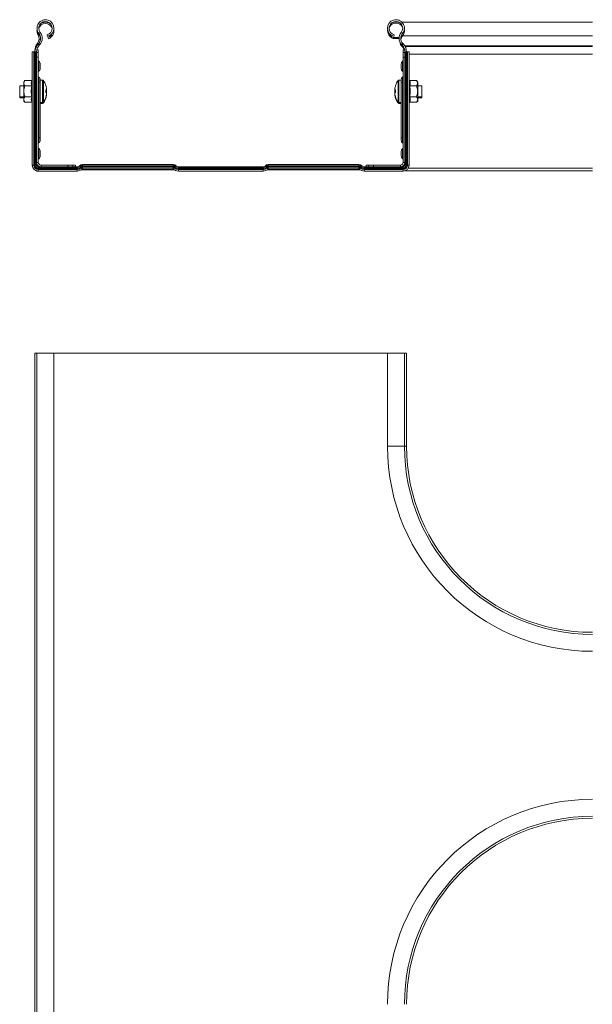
# Model space of a CAD drawing. Header units: millimetres. Extents: x 275 to 1984, y -1402 to 613.
# Tile 15 of 34: x 1326 to 1634, y -1052 to -523. Entities that reach past the tile are written whole.
import ezdxf

# ---------------------------------------------------------------- set-up
doc = ezdxf.new("R2010")
doc.units = ezdxf.units.MM
doc.linetypes.add('K5LT32768', pattern=[0])
doc.linetypes.add('K5LT32769', pattern=[0])

msp = doc.modelspace()

# ---------------------------------------------------------------- linework, layer by layer
at = {"color": 7, "linetype": 'K5LT32768', "lineweight": 15}
for p, q in [((1529.81, -524.35), (1528.21, -524.35)), ((1633.89, -524.35), (1531.37, -524.35)), ((1335.61, -531.3), (1336.21, -530.95)), ((1335.96, -530.41), (1336.21, -530.95)), ((1336.06, -530.54), (1336.75, -529.96)), ((1340.74, -532.03), (1340.51, -531.16)), ((1341.14, -533.32), (1340.9, -532.66)), ((1526.63, -533.17), (1526.82, -532.65)), ((1526.63, -533.17), (1529.89, -533.17)), ((1526.82, -532.65), (1529.91, -532.65)), ((1527.03, -532.03), (1527.27, -531.16)), ((1530.98, -531.87), (1531.29, -531.46)), ((1531.71, -530.54), (1531.02, -529.96)), ((1531.71, -531.81), (1531.29, -531.46)), ((1531.71, -531.81), (1633.89, -531.81)), ((1333.89, -539.61), (1333.89, -540.34)), ((1334.89, -539.31), (1335.69, -539.31)), ((1335.35, -535.65), (1335.05, -536.05)), ((1335.88, -535.85), (1335.54, -536.21)), ((1335.54, -536.21), (1336.19, -536.83)), ((1335.69, -540.73), (1335.69, -539.31)), ((1335.88, -535.85), (1336.53, -536.47)), ((1336.53, -536.47), (1336.19, -536.83)), ((1531.89, -535.85), (1531.24, -536.47)), ((1531.58, -536.83), (1531.24, -536.47)), ((1531.84, -537.86), (1531.49, -537.49)), ((1532.24, -536.21), (1531.58, -536.83)), ((1532.24, -536.21), (1531.89, -535.85)), ((1532.88, -539.31), (1532.09, -539.31)), ((1532.09, -539.31), (1532.09, -540.73)), ((1333.39, -540.34), (1332.49, -540.34)), ((1332.49, -540.34), (1332.49, -601.28)), ((1333.39, -540.34), (1333.39, -601.28)), ((1333.68, -540.34), (1333.39, -540.34)), ((1333.68, -540.34), (1333.68, -601.28)), ((1334.2, -540.34), (1333.68, -540.34)), ((1334.2, -540.34), (1334.2, -601.28)), ((1334.79, -540.34), (1334.2, -540.34)), ((1334.79, -540.34), (1334.79, -601.28)), ((1334.79, -540.73), (1335.69, -540.73)), ((1334.79, -543.31), (1335.69, -543.31)), ((1335.69, -543.31), (1335.69, -540.73)), ((1335.69, -543.31), (1335.69, -599.78)), ((1532.09, -540.73), (1532.09, -543.31)), ((1532.99, -540.73), (1532.09, -540.73)), ((1532.99, -543.31), (1532.09, -543.31)), ((1532.09, -599.78), (1532.09, -543.31)), ((1532.99, -601.28), (1532.99, -540.34)), ((1532.99, -540.34), (1533.57, -540.34)), ((1533.57, -601.28), (1533.57, -540.34)), ((1533.57, -540.34), (1534.09, -540.34)), ((1534.09, -601.28), (1534.09, -540.34)), ((1534.09, -540.34), (1534.39, -540.34)), ((1534.39, -601.28), (1534.39, -540.34)), ((1534.39, -540.34), (1535.29, -540.34)), ((1535.29, -601.28), (1535.29, -540.34)), ((1336.02, -550.81), (1336.02, -545.41)), ((1336.69, -546.81), (1336.69, -549.41)), ((1531.09, -549.41), (1531.09, -546.81)), ((1531.75, -545.41), (1531.75, -550.81)), ((1336.69, -555.31), (1336.69, -556.61)), ((1338.01, -555.6), (1336.69, -555.6)), ((1531.09, -555.6), (1529.76, -555.6)), ((1531.09, -556.61), (1531.09, -555.31)), ((1327.89, -558.6), (1325.69, -558.6)), ((1325.69, -558.6), (1325.69, -564.6)), ((1328.49, -555.83), (1327.89, -556.6)), ((1327.89, -556.6), (1327.89, -557.27)), ((1327.89, -557.27), (1327.89, -561.6)), ((1332.17, -555.83), (1328.49, -555.83)), ((1332.17, -558.71), (1328.49, -558.71)), ((1335.69, -556.61), (1336.02, -556.61)), ((1336.02, -586.61), (1336.02, -556.61)), ((1336.02, -556.61), (1336.69, -556.61)), ((1336.69, -556.61), (1336.69, -586.61)), ((1340.17, -560.93), (1339.77, -560.92)), ((1339.79, -560.86), (1340.17, -560.86)), ((1340.17, -560.25), (1340.17, -560.86)), ((1340.17, -560.93), (1340.17, -560.86)), ((1527.6, -560.86), (1527.6, -560.25)), ((1527.6, -560.86), (1527.6, -560.93)), ((1527.6, -560.86), (1527.98, -560.86)), ((1528, -560.92), (1527.6, -560.93)), ((1531.09, -556.61), (1531.75, -556.61)), ((1531.09, -586.61), (1531.09, -556.61)), ((1531.75, -556.61), (1531.75, -586.61)), ((1532.09, -556.61), (1531.75, -556.61)), ((1535.6, -555.83), (1539.29, -555.83)), ((1535.6, -558.71), (1539.29, -558.71)), ((1539.89, -556.6), (1539.29, -555.83)), ((1539.89, -556.6), (1539.89, -557.27)), ((1539.89, -561.6), (1539.89, -557.27)), ((1542.09, -558.6), (1539.89, -558.6)), ((1542.09, -564.6), (1542.09, -558.6)), ((1325.69, -564.6), (1327.89, -564.6)), ((1325.69, -564.6), (1325.69, -565.07)), ((1325.69, -565.07), (1327.89, -565.07)), ((1327.89, -565.93), (1327.89, -561.6)), ((1327.89, -565.93), (1327.89, -566.6)), ((1332.17, -564.49), (1328.49, -564.49)), ((1340.17, -561.81), (1340.17, -561.45)), ((1340.17, -561.81), (1340.17, -562.28)), ((1340.17, -562.28), (1340.17, -562.92)), ((1340.17, -562.96), (1340.17, -562.92)), ((1340.17, -563.56), (1340.17, -563.59)), ((1527.6, -561.45), (1527.6, -561.81)), ((1527.6, -562.28), (1527.6, -561.81)), ((1527.6, -562.92), (1527.6, -562.28)), ((1527.6, -562.92), (1527.6, -562.96)), ((1527.6, -563.59), (1527.6, -563.56)), ((1535.6, -564.49), (1539.29, -564.49)), ((1539.89, -565.93), (1539.89, -561.6)), ((1539.89, -564.6), (1542.09, -564.6)), ((1539.89, -565.07), (1542.09, -565.07)), ((1539.89, -566.6), (1539.89, -565.93)), ((1542.09, -565.07), (1542.09, -564.6)), ((1327.89, -566.6), (1328.49, -567.37)), ((1327.89, -566.6), (1327.89, -567.07)), ((1327.89, -567.07), (1327.92, -567.08)), ((1327.89, -567.07), (1327.89, -567.07)), ((1332.17, -567.37), (1328.49, -567.37)), ((1332.27, -567.39), (1332.49, -567.97)), ((1336.69, -567.6), (1338.01, -567.6)), ((1336.69, -568.07), (1338.01, -568.07)), ((1529.76, -567.6), (1531.09, -567.6)), ((1529.76, -568.07), (1531.09, -568.07)), ((1535.29, -567.97), (1535.5, -567.39)), ((1535.6, -567.37), (1539.29, -567.37)), ((1539.29, -567.37), (1539.89, -566.6)), ((1539.89, -567.07), (1539.58, -566.99)), ((1539.89, -567.07), (1539.89, -566.6)), ((1335.69, -586.61), (1336.02, -586.61)), ((1336.69, -586.61), (1336.02, -586.61)), ((1336.69, -586.61), (1336.69, -587.91)), ((1531.09, -587.91), (1531.09, -586.61)), ((1531.75, -586.61), (1531.09, -586.61)), ((1531.75, -586.61), (1532.09, -586.61)), ((1336.02, -597.81), (1336.02, -592.41)), ((1531.75, -592.41), (1531.75, -597.81)), ((1336.69, -593.81), (1336.69, -596.41)), ((1531.09, -596.41), (1531.09, -593.81)), ((1333.39, -601.28), (1332.49, -601.28)), ((1333.68, -601.28), (1333.39, -601.28)), ((1334.2, -601.28), (1333.68, -601.28)), ((1334.79, -601.28), (1334.2, -601.28)), ((1334.79, -599.78), (1335.69, -599.78)), ((1335.69, -602.18), (1335.69, -602.77)), ((1335.69, -602.18), (1356.69, -602.18)), ((1335.69, -602.77), (1335.69, -603.29)), ((1335.69, -602.77), (1356.69, -602.77)), ((1335.69, -603.29), (1335.69, -603.58)), ((1335.69, -603.29), (1356.69, -603.29)), ((1337.19, -602.18), (1337.19, -601.28)), ((1337.19, -601.28), (1351.65, -601.28)), ((1351.65, -602.18), (1351.65, -601.28)), ((1354.24, -601.28), (1351.65, -601.28)), ((1354.24, -602.18), (1354.24, -601.28)), ((1355.65, -601.28), (1354.24, -601.28)), ((1355.65, -602.18), (1355.65, -601.28)), ((1356.69, -602.18), (1356.69, -602.77)), ((1356.69, -602.77), (1356.69, -603.29)), ((1356.69, -603.29), (1356.69, -603.58)), ((1357.75, -601.74), (1357.81, -601.68)), ((1358.17, -602.16), (1358.23, -602.1)), ((1358.17, -602.16), (1358.53, -602.52)), ((1358.23, -602.1), (1358.59, -602.47)), ((1358.53, -602.52), (1358.59, -602.47)), ((1358.74, -602.73), (1358.8, -602.67)), ((1358.74, -602.73), (1359.38, -603.37)), ((1358.8, -602.67), (1359.44, -603.31)), ((1359.38, -603.37), (1359.44, -603.31)), ((1359.51, -600.98), (1359.51, -601.57)), ((1359.51, -600.98), (1408.26, -600.98)), ((1359.51, -601.57), (1359.51, -602.09)), ((1359.51, -601.57), (1408.26, -601.57)), ((1359.51, -602.09), (1359.51, -602.38)), ((1359.51, -602.09), (1408.26, -602.09)), ((1359.51, -602.38), (1359.51, -603.28)), ((1359.51, -602.38), (1408.26, -602.38)), ((1359.51, -603.28), (1408.26, -603.28)), ((1408.26, -600.98), (1408.26, -601.57)), ((1408.26, -601.57), (1408.26, -602.09)), ((1408.26, -602.09), (1408.26, -602.38)), ((1408.26, -602.38), (1408.26, -603.28)), ((1408.97, -602.67), (1408.34, -603.31)), ((1408.34, -603.31), (1408.39, -603.37)), ((1409.03, -602.73), (1408.39, -603.37)), ((1408.97, -602.67), (1409.03, -602.73)), ((1409.55, -602.1), (1409.18, -602.47)), ((1409.18, -602.47), (1409.24, -602.52)), ((1409.6, -602.16), (1409.24, -602.52)), ((1409.55, -602.1), (1409.6, -602.16)), ((1409.96, -601.68), (1410.02, -601.74)), ((1411.08, -602.18), (1411.08, -602.77)), ((1411.08, -602.18), (1456.69, -602.18)), ((1411.08, -602.77), (1411.08, -603.29)), ((1411.08, -602.77), (1456.69, -602.77)), ((1411.08, -603.29), (1411.08, -603.58)), ((1411.08, -603.29), (1456.69, -603.29)), ((1456.69, -602.18), (1456.69, -602.77)), ((1456.69, -602.77), (1456.69, -603.29)), ((1456.69, -603.29), (1456.69, -603.58)), ((1457.75, -601.74), (1457.81, -601.68)), ((1458.17, -602.16), (1458.23, -602.1)), ((1458.17, -602.16), (1458.53, -602.52)), ((1458.23, -602.1), (1458.59, -602.47)), ((1458.53, -602.52), (1458.59, -602.47)), ((1458.74, -602.73), (1458.8, -602.67)), ((1458.74, -602.73), (1459.38, -603.37)), ((1458.8, -602.67), (1459.44, -603.31)), ((1459.38, -603.37), (1459.44, -603.31)), ((1459.51, -600.98), (1459.51, -601.57)), ((1459.51, -600.98), (1508.26, -600.98)), ((1459.51, -601.57), (1459.51, -602.09)), ((1459.51, -601.57), (1508.26, -601.57)), ((1459.51, -602.09), (1459.51, -602.38)), ((1459.51, -602.09), (1508.26, -602.09)), ((1459.51, -602.38), (1459.51, -603.28)), ((1459.51, -602.38), (1508.26, -602.38)), ((1459.51, -603.28), (1508.26, -603.28)), ((1508.26, -600.98), (1508.26, -601.57)), ((1508.26, -601.57), (1508.26, -602.09)), ((1508.26, -602.09), (1508.26, -602.38)), ((1508.26, -602.38), (1508.26, -603.28)), ((1508.97, -602.67), (1508.34, -603.31)), ((1508.34, -603.31), (1508.39, -603.37)), ((1509.03, -602.73), (1508.39, -603.37)), ((1508.97, -602.67), (1509.03, -602.73)), ((1509.55, -602.1), (1509.18, -602.47)), ((1509.18, -602.47), (1509.24, -602.52)), ((1509.6, -602.16), (1509.24, -602.52)), ((1509.55, -602.1), (1509.6, -602.16)), ((1509.96, -601.68), (1510.02, -601.74)), ((1511.08, -602.18), (1511.08, -602.77)), ((1511.08, -602.18), (1532.09, -602.18)), ((1511.08, -602.77), (1511.08, -603.29)), ((1511.08, -602.77), (1532.09, -602.77)), ((1511.08, -603.29), (1511.08, -603.58)), ((1511.08, -603.29), (1532.09, -603.29)), ((1512.12, -602.18), (1512.12, -601.28)), ((1513.53, -601.28), (1512.12, -601.28)), ((1513.53, -602.18), (1513.53, -601.28)), ((1516.12, -601.28), (1513.53, -601.28)), ((1516.12, -602.18), (1516.12, -601.28)), ((1516.12, -601.28), (1530.59, -601.28)), ((1530.59, -601.28), (1530.59, -602.18)), ((1532.09, -599.78), (1532.99, -599.78)), ((1532.09, -602.18), (1532.09, -602.77)), ((1532.09, -602.77), (1532.09, -603.29)), ((1532.09, -603.29), (1532.09, -603.58)), ((1532.99, -601.28), (1533.57, -601.28)), ((1533.57, -601.28), (1534.09, -601.28)), ((1534.09, -601.28), (1534.39, -601.28)), ((1534.39, -601.28), (1535.29, -601.28)), ((1335.39, -604.5), (1347.89, -604.5)), ((1335.69, -603.58), (1335.69, -604.48)), ((1335.69, -603.58), (1356.69, -603.58)), ((1335.69, -604.48), (1356.69, -604.48)), ((1347.89, -604.48), (1347.89, -604.5)), ((1356.69, -603.58), (1356.69, -604.48)), ((1358.86, -603.8), (1408.91, -603.8)), ((1411.08, -603.58), (1411.08, -604.48)), ((1411.08, -603.58), (1456.69, -603.58)), ((1411.08, -604.48), (1456.69, -604.48)), ((1456.69, -603.58), (1456.69, -604.48)), ((1458.86, -603.8), (1508.91, -603.8)), ((1511.08, -603.58), (1511.08, -604.48)), ((1511.08, -603.58), (1532.09, -603.58)), ((1511.08, -604.48), (1532.09, -604.48)), ((1532.09, -603.58), (1532.09, -604.48)), ((1532.99, -604.35), (1633.89, -604.35)), ((1333.89, -1102.43), (1333.89, -702.43)), ((1335.05, -702.43), (1333.89, -702.43)), ((1335.01, -702.43), (1335.01, -1102.43)), ((1344.11, -702.43), (1335.01, -702.43)), ((1344.11, -1102.43), (1344.11, -702.43)), ((1523.66, -702.43), (1344.11, -702.43)), ((1523.66, -702.43), (1523.66, -752.43)), ((1532.76, -702.43), (1523.66, -702.43)), ((1532.76, -752.43), (1532.76, -702.43)), ((1533.89, -702.43), (1532.76, -702.43)), ((1533.89, -752.43), (1533.89, -702.43))]:
    msp.add_line(p, q, dxfattribs=at)
at = {"color": 8, "linetype": 'K5LT32769', "lineweight": 15, "true_color": 0x808080}
for p, q in [((1333.93, -539.61), (1333.89, -539.61)), ((1335.05, -536.05), (1335.43, -536.33)), ((1335.77, -535.96), (1335.35, -535.65)), ((1531.86, -537.15), (1531.49, -537.49)), ((1532.16, -537.55), (1531.84, -537.86)), ((1532.95, -537.12), (1633.89, -537.12)), ((1533.16, -537.48), (1633.89, -537.48)), ((1535.29, -541.61), (1633.89, -541.61)), ((1336.02, -556.61), (1336.02, -553.91)), ((1338.01, -555.6), (1338.01, -567.6)), ((1529.76, -567.6), (1529.76, -555.6)), ((1531.75, -553.91), (1531.75, -556.61)), ((1338.45, -555.83), (1338.45, -567.37)), ((1529.32, -567.37), (1529.32, -555.83)), ((1338.01, -567.6), (1338.01, -568.07)), ((1338.45, -567.37), (1338.45, -567.84)), ((1529.32, -567.84), (1529.32, -567.37)), ((1529.76, -568.07), (1529.76, -567.6)), ((1336.02, -589.31), (1336.02, -586.61)), ((1531.75, -586.61), (1531.75, -589.31)), ((1534.87, -602.85), (1633.89, -602.85)), ((1335.39, -604.47), (1335.39, -604.5)), ((1532.76, -752.43), (1523.66, -752.43)), ((1533.89, -752.43), (1532.76, -752.43))]:
    msp.add_line(p, q, dxfattribs=at)
at = {"color": 7, "linetype": 'K5LT32768', "const_width": 0.15}
for points in [[(1531.29, -531.46), (1531.9, -530.44), (1532.02, -530.12)], [(1339.77, -558.49), (1339.78, -558.49), (1339.79, -558.49), (1339.79, -558.49), (1339.79, -558.5), (1339.79, -558.5), (1339.79, -558.51), (1339.78, -558.52), (1339.77, -558.53)], [(1528, -558.53), (1527.99, -558.52), (1527.99, -558.51), (1527.98, -558.5), (1527.98, -558.5), (1527.98, -558.49), (1527.99, -558.49), (1527.99, -558.49), (1528, -558.49)], [(1528, -564.67), (1527.99, -564.68), (1527.99, -564.69), (1527.98, -564.7), (1527.98, -564.7), (1527.98, -564.71)], [(1357.75, -601.74), (1357.76, -601.75), (1357.78, -601.77), (1357.81, -601.8), (1357.86, -601.85), (1357.92, -601.91), (1357.99, -601.98), (1358.08, -602.06), (1358.17, -602.16)], [(1357.81, -601.68), (1357.82, -601.69), (1357.84, -601.71), (1357.87, -601.75), (1357.92, -601.79), (1357.98, -601.85), (1358.05, -601.92), (1358.13, -602.01), (1358.23, -602.1)], [(1358.53, -602.52), (1358.58, -602.57), (1358.62, -602.61), (1358.66, -602.65), (1358.69, -602.68), (1358.71, -602.7), (1358.73, -602.72), (1358.74, -602.73), (1358.74, -602.73)], [(1358.59, -602.47), (1358.64, -602.51), (1358.68, -602.55), (1358.72, -602.59), (1358.75, -602.62), (1358.77, -602.64), (1358.79, -602.66), (1358.8, -602.67), (1358.8, -602.67)], [(1409.18, -602.47), (1409.13, -602.51), (1409.09, -602.55), (1409.06, -602.59), (1409.03, -602.62), (1409, -602.64), (1408.99, -602.66), (1408.98, -602.67), (1408.97, -602.67)], [(1409.24, -602.52), (1409.19, -602.57), (1409.15, -602.61), (1409.11, -602.65), (1409.08, -602.68), (1409.06, -602.7), (1409.04, -602.72), (1409.03, -602.73), (1409.03, -602.73)], [(1409.96, -601.68), (1409.95, -601.69), (1409.93, -601.71), (1409.9, -601.75), (1409.85, -601.79), (1409.79, -601.85), (1409.72, -601.92), (1409.64, -602.01), (1409.55, -602.1)], [(1410.02, -601.74), (1410.01, -601.75), (1409.99, -601.77), (1409.96, -601.8), (1409.91, -601.85), (1409.85, -601.91), (1409.78, -601.98), (1409.7, -602.06), (1409.6, -602.16)], [(1457.75, -601.74), (1457.76, -601.75), (1457.78, -601.77), (1457.81, -601.8), (1457.86, -601.85), (1457.92, -601.91), (1457.99, -601.98), (1458.08, -602.06), (1458.17, -602.16)], [(1457.81, -601.68), (1457.82, -601.69), (1457.84, -601.71), (1457.87, -601.75), (1457.92, -601.79), (1457.98, -601.85), (1458.05, -601.92), (1458.13, -602.01), (1458.23, -602.1)], [(1458.53, -602.52), (1458.58, -602.57), (1458.62, -602.61), (1458.66, -602.65), (1458.69, -602.68), (1458.71, -602.7), (1458.73, -602.72), (1458.74, -602.73), (1458.74, -602.73)], [(1458.59, -602.47), (1458.64, -602.51), (1458.68, -602.55), (1458.72, -602.59), (1458.75, -602.62), (1458.77, -602.64), (1458.79, -602.66), (1458.8, -602.67), (1458.8, -602.67)], [(1509.18, -602.47), (1509.13, -602.51), (1509.09, -602.55), (1509.06, -602.59), (1509.03, -602.62), (1509, -602.64), (1508.99, -602.66), (1508.98, -602.67), (1508.97, -602.67)], [(1509.24, -602.52), (1509.19, -602.57), (1509.15, -602.61), (1509.11, -602.65), (1509.08, -602.68), (1509.06, -602.7), (1509.04, -602.72), (1509.03, -602.73), (1509.03, -602.73)], [(1509.96, -601.68), (1509.95, -601.69), (1509.93, -601.71), (1509.9, -601.75), (1509.85, -601.79), (1509.79, -601.85), (1509.72, -601.92), (1509.64, -602.01), (1509.55, -602.1)], [(1510.02, -601.74), (1510.01, -601.75), (1509.99, -601.77), (1509.96, -601.8), (1509.91, -601.85), (1509.85, -601.91), (1509.78, -601.98), (1509.7, -602.06), (1509.6, -602.16)]]:
    msp.add_lwpolyline(points, dxfattribs=at)
at = {"color": 7, "linetype": 'K5LT32768', "lineweight": 15}
for centre, radius, start, end in [((1339.56, -527.63), 4.55, 285, 219.6825), ((1339.56, -527.63), 3.65, 285, 219.6825), ((1528.21, -527.63), 4.55, 320.3175, 255), ((1528.21, -527.63), 3.65, 320.3175, 255), ((1339.56, -529.05), 4.55, 171.0178, 209.6249), ((1339.56, -529.05), 3.85, 18.7614, 161.2386), ((1339.56, -529.05), 4.55, 46.6305, 133.3695), ((1339.56, -529.05), 4.55, 290.35, 8.9822), ((1528.21, -528.9), 4.55, 171.9739, 249.65), ((1528.21, -528.9), 4, 24.9758, 155.0242), ((1528.21, -528.9), 4.55, 51.0695, 128.9305), ((1528.21, -528.9), 4.55, 320.3175, 8.0261), ((1332.13, -533.28), 4, 323.6463, 29.6249), ((1332.98, -533.09), 4, 316.4642, 39.6825), ((1332.13, -533.28), 4.7, 339.0584, 29.6249), ((1332.98, -533.09), 4.9, 316.4642, 39.6825), ((1339.56, -529.05), 3.85, 290.35, 339.3309), ((1528.21, -528.9), 4, 197.6868, 249.65), ((1534.79, -533.09), 4.9, 140.3175, 223.5358), ((1534.79, -533.09), 4, 140.3175, 223.5358), ((1534.79, -534.36), 4, 140.3175, 170.8615), ((1339.89, -539.61), 6, 143.6463, 180), ((1339.89, -540.34), 6, 136.4642, 180), ((1339.89, -540.34), 5.1, 136.4642, 180), ((1534.79, -534.36), 4.55, 188.4205, 223.5358), ((1527.89, -540.34), 5.1, 0, 43.5358), ((1527.89, -541.61), 5.45, 24.951, 43.5358), ((1527.89, -540.34), 6, 0, 43.5358), ((1336.59, -544.71), 0.9, 180, 230.9772), ((1531.19, -544.71), 0.9, 309.0228, 0), ((1334.89, -546.81), 1.8, 0, 50.9772), ((1334.89, -549.41), 1.8, 309.0228, 0), ((1532.89, -546.81), 1.8, 129.0228, 180), ((1532.89, -549.41), 1.8, 180, 230.9772), ((1336.59, -551.51), 0.9, 129.0228, 180), ((1336.59, -553.21), 0.9, 180, 230.9772), ((1334.89, -555.31), 1.8, 0, 50.9772), ((1338.01, -556.14), 0.54, 35.2515, 90), ((1529.76, -556.14), 0.54, 90, 144.7485), ((1532.89, -555.31), 1.8, 129.0228, 180), ((1531.19, -551.51), 0.9, 0, 50.9772), ((1531.19, -553.21), 0.9, 309.0228, 0), ((1330.29, -561.6), 10, 18.087, 35.2515), ((1330.29, -561.58), 9.97, 7.7095, 18.0663), ((1339.5, -565.14), 4.34, 81.0728, 86.4071), ((1328.75, -561.52), 11.04, 356.3131, 3.6869), ((1339.5, -556.64), 4.34, 273.5929, 278.9272), ((1336.12, -562.72), 4.15, 12.5783, 25.0336), ((1333.84, -562.54), 6.42, 9.7412, 15.215), ((1537.48, -561.58), 9.97, 161.9338, 172.2912), ((1528.27, -565.14), 4.34, 93.5927, 98.9278), ((1528.27, -556.64), 4.34, 261.0722, 266.4073), ((1533.89, -562.53), 6.38, 165.5974, 170.2758), ((1531.68, -562.73), 4.18, 155.0034, 167.3847), ((1537.49, -561.6), 10, 144.7485, 161.913), ((1539.02, -561.52), 11.04, 176.3152, 183.6848), ((1330.29, -562.07), 10, 324.7485, 351.2897), ((1330.29, -561.6), 10, 324.7485, 341.913), ((1328.76, -561.68), 11.04, 356.3134, 0.4041), ((1339.5, -566.56), 4.34, 81.0713, 86.4086), ((1330.29, -561.58), 9.97, 341.9336, 352.2905), ((1330.29, -561.62), 9.97, 341.9336, 352.2905), ((1333.75, -562.46), 6.52, 337.4942, 350.2124), ((1339.75, -564.72), 0.0471, 12.0108, 60.0571), ((1335.97, -564.53), 3.83, 353.768, 357.5988), ((1528.27, -566.56), 4.34, 93.5912, 98.9293), ((1537.48, -561.58), 9.97, 187.7088, 198.0662), ((1537.48, -561.62), 9.97, 187.7087, 198.0663), ((1534.02, -562.46), 6.52, 189.7866, 202.5056), ((1537.49, -562.07), 10, 188.7103, 215.2515), ((1539.02, -561.68), 11.04, 178.9443, 183.6866), ((1531.83, -564.53), 3.85, 182.4128, 186.2203), ((1537.49, -561.6), 10, 198.087, 215.2515), ((1338.01, -567.06), 0.54, 270, 324.7485), ((1338.01, -567.53), 0.54, 270, 324.7485), ((1529.76, -567.06), 0.54, 215.2515, 270), ((1529.76, -567.53), 0.54, 215.2515, 270), ((1336.59, -590.01), 0.9, 129.0228, 180), ((1336.59, -591.71), 0.9, 180, 230.9772), ((1334.89, -587.91), 1.8, 309.0228, 0), ((1334.89, -593.81), 1.8, 0, 50.9772), ((1532.89, -587.91), 1.8, 180, 230.9772), ((1532.89, -593.81), 1.8, 129.0228, 180), ((1531.19, -590.01), 0.9, 0, 50.9772), ((1531.19, -591.71), 0.9, 309.0228, 0), ((1336.59, -598.51), 0.9, 129.0228, 180), ((1334.89, -596.41), 1.8, 309.0228, 0), ((1532.89, -596.41), 1.8, 180, 230.9772), ((1531.19, -598.51), 0.9, 0, 50.9772), ((1335.69, -601.28), 3.2, 180, 270), ((1335.69, -601.28), 2.3, 180, 270), ((1335.69, -601.28), 2.01, 180, 270), ((1335.69, -601.28), 1.49, 180, 270), ((1337.19, -599.78), 2.4, 180, 270), ((1335.69, -601.28), 0.9, 180, 270), ((1337.19, -599.78), 1.5, 180, 270), ((1356.69, -600.68), 1.5, 270, 315), ((1356.69, -600.68), 2.09, 270, 315), ((1356.69, -600.68), 2.61, 270, 315), ((1356.69, -600.68), 2.9, 270, 315), ((1356.69, -600.68), 3.8, 270, 315), ((1359.51, -603.38), 2.4, 90, 135), ((1359.51, -603.38), 1.81, 90, 135), ((1359.51, -603.38), 1.29, 90, 135), ((1359.51, -603.38), 1, 90, 135), ((1359.51, -603.38), 0.1, 90, 135), ((1408.26, -603.38), 2.4, 45, 90), ((1408.26, -603.38), 1.81, 45, 90), ((1408.26, -603.38), 1.29, 45, 90), ((1408.26, -603.38), 1, 45, 90), ((1408.26, -603.38), 0.1, 45, 90), ((1411.08, -600.68), 3.8, 225, 270), ((1411.08, -600.68), 2.9, 225, 270), ((1411.08, -600.68), 2.61, 225, 270), ((1411.08, -600.68), 2.09, 225, 270), ((1411.08, -600.68), 1.5, 225, 270), ((1456.69, -600.68), 1.5, 270, 315), ((1456.69, -600.68), 2.09, 270, 315), ((1456.69, -600.68), 2.61, 270, 315), ((1456.69, -600.68), 2.9, 270, 315), ((1456.69, -600.68), 3.8, 270, 315), ((1459.51, -603.38), 2.4, 90, 135), ((1459.51, -603.38), 1.81, 90, 135), ((1459.51, -603.38), 1.29, 90, 135), ((1459.51, -603.38), 1, 90, 135), ((1459.51, -603.38), 0.1, 90, 135), ((1508.26, -603.38), 2.4, 45, 90), ((1508.26, -603.38), 1.81, 45, 90), ((1508.26, -603.38), 1.29, 45, 90), ((1508.26, -603.38), 1, 45, 90), ((1508.26, -603.38), 0.1, 45, 90), ((1511.08, -600.68), 3.8, 225, 270), ((1511.08, -600.68), 2.9, 225, 270), ((1511.08, -600.68), 2.61, 225, 270), ((1511.08, -600.68), 2.09, 225, 270), ((1511.08, -600.68), 1.5, 225, 270), ((1530.59, -599.78), 1.5, 270, 0), ((1530.59, -599.78), 2.4, 270, 0), ((1532.09, -601.28), 3.2, 270, 0), ((1532.09, -601.28), 2.3, 270, 0), ((1532.09, -601.28), 2.01, 270, 0), ((1532.09, -601.28), 1.49, 270, 0), ((1532.09, -601.28), 0.9, 270, 0), ((1335.39, -603), 1.5, 240.6276, 270), ((1633.89, -752.43), 110.23, 180, 270), ((1633.89, -752.43), 101.12, 180, 270), ((1633.89, -752.43), 100, 180, 270), ((1633.89, -1052.43), 110.23, 90, 180), ((1633.89, -1052.43), 101.12, 90, 180), ((1633.89, -1052.43), 100, 90, 180)]:
    msp.add_arc(centre, radius, start, end, dxfattribs=at)
for points, knots in [([(1332.49, -555.65), (1332.48, -555.65), (1332.46, -555.69), (1332.4, -555.75), (1332.29, -555.82), (1332.21, -555.82), (1332.17, -555.83)], [0, 0, 0, 0, 0.019415, 0.368939, 0.683816, 1, 1, 1, 1]), ([(1535.6, -555.83), (1535.56, -555.82), (1535.48, -555.82), (1535.38, -555.75), (1535.31, -555.69), (1535.29, -555.65), (1535.29, -555.65)], [0, 0, 0, 0, 0.316176, 0.63108, 0.980567, 1, 1, 1, 1]), ([(1328.49, -555.83), (1328.21, -556.25), (1327.9, -556.73), (1327.89, -557.22), (1327.89, -557.27)], [0, 0, 0, 0, 0.896035, 1, 1, 1, 1]), ([(1327.89, -557.27), (1327.97, -557.67), (1328.07, -558.16), (1328.42, -558.62), (1328.49, -558.71)], [0, 0, 0, 0, 0.801465, 1, 1, 1, 1]), ([(1328.49, -558.71), (1328.21, -559.56), (1327.9, -560.51), (1327.89, -561.5), (1327.89, -561.6)], [0, 0, 0, 0, 0.896037, 1, 1, 1, 1]), ([(1332.17, -558.71), (1332.04, -558.24), (1331.77, -557.28), (1332.04, -556.32), (1332.17, -555.83)], [0, 0, 0, 0, 0.492148, 1, 1, 1, 1]), ([(1332.17, -564.49), (1332.04, -563.54), (1331.77, -561.62), (1332.04, -559.69), (1332.17, -558.71)], [0, 0, 0, 0, 0.492148, 1, 1, 1, 1]), ([(1332.49, -558.62), (1332.48, -558.63), (1332.46, -558.65), (1332.4, -558.68), (1332.29, -558.71), (1332.21, -558.71), (1332.17, -558.71)], [0, 0, 0, 0, 0.019407, 0.368927, 0.683815, 1, 1, 1, 1]), ([(1535.29, -558.62), (1535.29, -558.63), (1535.31, -558.65), (1535.38, -558.68), (1535.48, -558.71), (1535.56, -558.71), (1535.6, -558.71)], [0, 0, 0, 0, 0.019425, 0.368909, 0.683823, 1, 1, 1, 1]), ([(1535.6, -555.83), (1535.73, -556.3), (1536, -557.26), (1535.74, -558.23), (1535.6, -558.71)], [0, 0, 0, 0, 0.492148, 1, 1, 1, 1]), ([(1535.6, -558.71), (1535.73, -559.66), (1536, -561.59), (1535.74, -563.51), (1535.6, -564.49)], [0, 0, 0, 0, 0.492149, 1, 1, 1, 1]), ([(1539.89, -557.27), (1539.81, -556.88), (1539.7, -556.38), (1539.36, -555.92), (1539.29, -555.83)], [0, 0, 0, 0, 0.801464, 1, 1, 1, 1]), ([(1539.29, -558.71), (1539.56, -558.29), (1539.87, -557.82), (1539.88, -557.32), (1539.89, -557.27)], [0, 0, 0, 0, 0.896036, 1, 1, 1, 1]), ([(1539.89, -561.6), (1539.81, -560.81), (1539.7, -559.82), (1539.36, -558.9), (1539.29, -558.71)], [0, 0, 0, 0, 0.801462, 1, 1, 1, 1]), ([(1327.89, -561.6), (1327.97, -562.39), (1328.07, -563.38), (1328.42, -564.3), (1328.49, -564.49)], [0, 0, 0, 0, 0.801463, 1, 1, 1, 1]), ([(1327.89, -565.93), (1327.89, -565.86), (1327.91, -565.38), (1328.17, -564.9), (1328.47, -564.5), (1328.49, -564.49)], [0, 0, 0, 0, 0.148485, 0.965574, 1, 1, 1, 1]), ([(1328.49, -567.37), (1328.39, -567.25), (1328.05, -566.79), (1327.95, -566.3), (1327.89, -565.93)], [0, 0, 0, 0, 0.263252, 1, 1, 1, 1]), ([(1332.17, -567.37), (1332.04, -566.9), (1331.77, -565.94), (1332.04, -564.98), (1332.17, -564.49)], [0, 0, 0, 0, 0.492148, 1, 1, 1, 1]), ([(1332.17, -564.49), (1332.21, -564.49), (1332.29, -564.49), (1332.4, -564.53), (1332.46, -564.56), (1332.48, -564.58), (1332.49, -564.58)], [0, 0, 0, 0, 0.316185, 0.63107, 0.980589, 1, 1, 1, 1]), ([(1535.29, -564.58), (1535.29, -564.58), (1535.31, -564.56), (1535.38, -564.53), (1535.48, -564.49), (1535.56, -564.49), (1535.6, -564.49)], [0, 0, 0, 0, 0.01943, 0.368912, 0.683823, 1, 1, 1, 1]), ([(1535.6, -564.49), (1535.73, -564.96), (1536, -565.92), (1535.74, -566.89), (1535.6, -567.37)], [0, 0, 0, 0, 0.492148, 1, 1, 1, 1]), ([(1539.29, -564.49), (1539.56, -563.64), (1539.87, -562.69), (1539.88, -561.7), (1539.89, -561.6)], [0, 0, 0, 0, 0.896038, 1, 1, 1, 1]), ([(1539.89, -565.93), (1539.88, -565.86), (1539.86, -565.38), (1539.6, -564.9), (1539.3, -564.5), (1539.29, -564.49)], [0, 0, 0, 0, 0.148485, 0.965571, 1, 1, 1, 1]), ([(1539.29, -567.37), (1539.38, -567.25), (1539.72, -566.79), (1539.82, -566.3), (1539.89, -565.93)], [0, 0, 0, 0, 0.263253, 1, 1, 1, 1]), ([(1328.2, -567), (1328.06, -567.02), (1327.89, -567.04), (1327.89, -567.06), (1327.89, -567.07)], [0, 0, 0, 0, 0.814861, 1, 1, 1, 1]), ([(1332.17, -567.37), (1332.21, -567.38), (1332.29, -567.39), (1332.4, -567.45), (1332.46, -567.51), (1332.48, -567.55), (1332.49, -567.55)], [0, 0, 0, 0, 0.316184, 0.631067, 0.980585, 1, 1, 1, 1]), ([(1535.29, -567.55), (1535.29, -567.55), (1535.31, -567.51), (1535.38, -567.45), (1535.48, -567.39), (1535.56, -567.38), (1535.6, -567.37)], [0, 0, 0, 0, 0.019434, 0.368915, 0.683824, 1, 1, 1, 1]), ([(1539.29, -567.19), (1539.56, -567.15), (1539.87, -567.11), (1539.88, -567.07), (1539.89, -567.07)], [0, 0, 0, 0, 0.896036, 1, 1, 1, 1])]:
    msp.add_open_spline(points, degree=3, knots=knots, dxfattribs=at)

doc.saveas('drawing.dxf')
